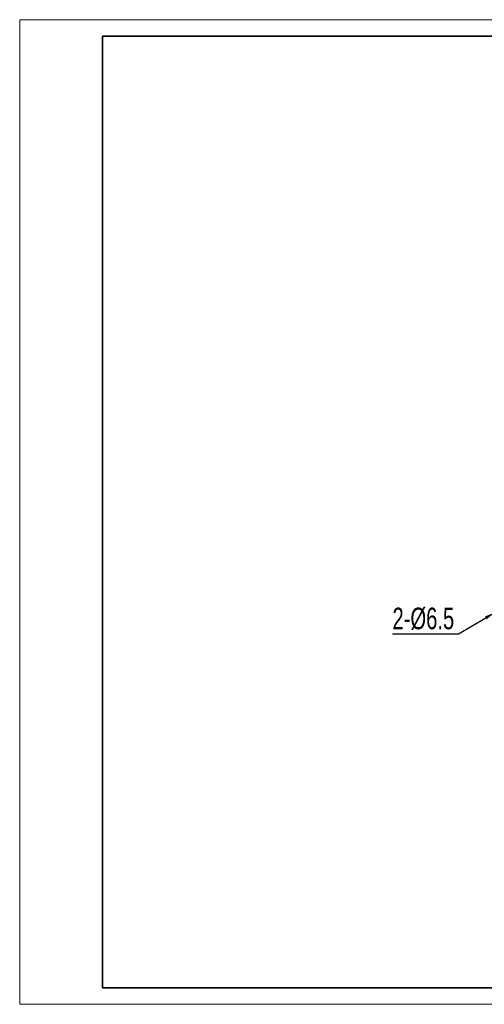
# Model space of a CAD drawing. Header units: millimetres. Extents: x 15976 to 16460, y 4433 to 4775.
# Tile 1 of 4: x 15976 to 16137, y 4433 to 4775. Entities that reach past the tile are written whole.
import ezdxf

# ---------------------------------------------------------------- set-up
doc = ezdxf.new("R2010")
doc.units = ezdxf.units.MM
for name, color, linetype, lineweight in [('尺寸线', 5, 'Continuous', 18), ('粗实线', 3, 'Continuous', 35), ('细实线', 170, 'Continuous', 15)]:
    doc.layers.add(name, color=color, linetype=linetype, lineweight=lineweight)
doc.styles.get("Standard").update_dxf_attribs({"font": 'txt', "width": 0.7})
doc.dimstyles.new('2.5', dxfattribs={"dimtxt": 7.5, "dimasz": 3.5, "dimexe": 3, "dimexo": 1.5, "dimgap": 1.5, "dimtad": 1, "dimtoh": 1, "dimdec": 1, "dimzin": 9, "dimdsep": 46, "dimtxsty": 'Standard', "dimcen": 7.5, "dimadec": 0, "dimazin": 2, "dimtm": 1e-09, "dimtfac": 0.8, "dimtdec": 1, "dimtmove": 0, "dimatfit": 3, "dimfxl": 0.6, "dimarcsym": 0})

# ---------------------------------------------------------------- blocks, each defined once
blk = doc.blocks.new('*D53')
at = {"layer": 'Defpoints', "color": 0}
for p in [(16146.51, 4572.25), (16140.92, 4568.94)]:
    blk.add_point(p, dxfattribs=at)
at = {"layer": '尺寸线', "color": 0, "lineweight": -2}
for p, q in [((16149.52, 4574.03), (16152.53, 4575.82)), ((16146.51, 4572.25), (16140.92, 4568.94)), ((16128.44, 4561.55), (16137.91, 4567.15)), ((16105.39, 4561.55), (16128.44, 4561.55))]:
    blk.add_line(p, q, dxfattribs=at)
at = {"layer": '尺寸线', "color": 0}
for points in [[(16149.22, 4574.53), (16149.82, 4573.53), (16146.51, 4572.25)], [(16137.61, 4567.65), (16138.2, 4566.65), (16140.92, 4568.94)]]:
    blk.add_solid(points, dxfattribs=at)
at = {"layer": '尺寸线', "color": 0, "insert": (16116.16, 4566.8), "char_height": 7.5, "attachment_point": 5}
blk.add_mtext('2-%%C6.5', dxfattribs=at)

msp = doc.modelspace()

# ---------------------------------------------------------------- linework, layer by layer
at = {"layer": '粗实线'}
for p, q in [((16453.9, 4769.24), (16004.62, 4769.24)), ((16004.62, 4769.24), (16004.62, 4438.62)), ((16004.62, 4438.62), (16453.9, 4438.62))]:
    msp.add_line(p, q, dxfattribs=at)
at = {"layer": '细实线'}
for p, q in [((16459.66, 4775), (15975.82, 4775)), ((15975.82, 4775), (15975.82, 4432.86)), ((15975.82, 4432.86), (16459.66, 4432.86))]:
    msp.add_line(p, q, dxfattribs=at)

# ---------------------------------------------------------------- dimensions: what is measured, and where the dimension line sits
at = {"layer": '尺寸线'}
dim = msp.add_diameter_dim_2p(p1=(16146.51, 4572.25), p2=(16140.92, 4568.94), text='2-%%C6.5', dimstyle='2.5', dxfattribs=at)
dim.commit()
dim.dimension.update_dxf_attribs({"geometry": '*D53', "text_midpoint": (16116.16, 4566.8)})

doc.saveas('drawing.dxf')
